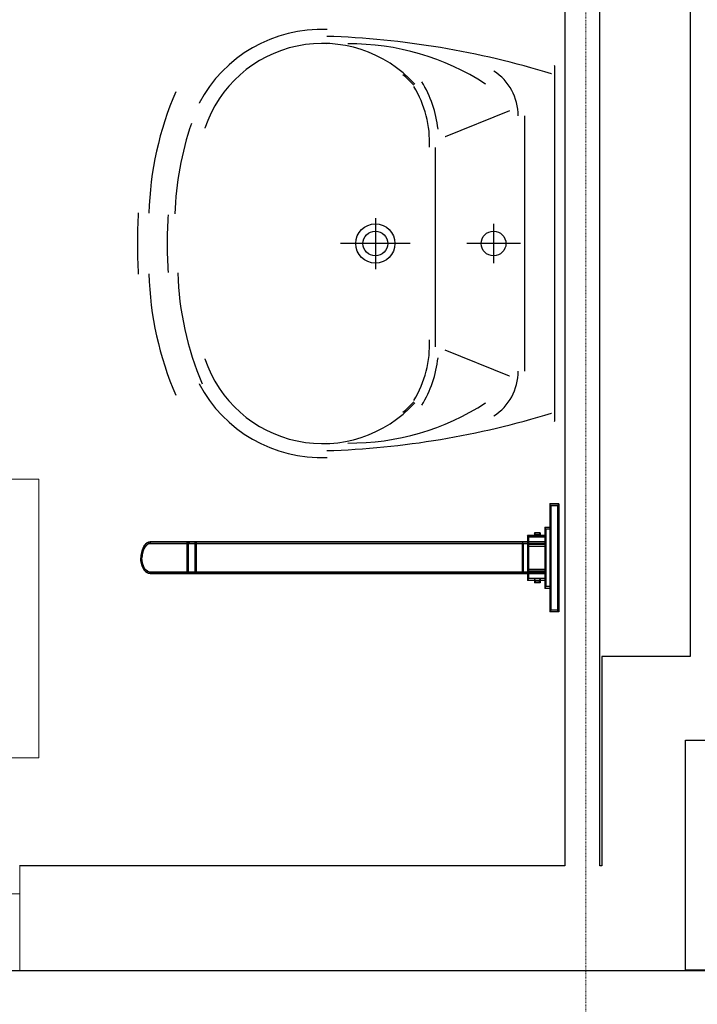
# Model space of a CAD drawing. Header units: millimetres. Extents: x -8838 to 31257, y -6224 to 3754.
# Tile 49 of 185: x -474 to -377, y -4408 to -4266. Entities that reach past the tile are written whole.
import ezdxf

# ---------------------------------------------------------------- set-up
doc = ezdxf.new("R2010")
doc.units = ezdxf.units.MM
doc.header["$LTSCALE"] = 10
doc.header["$MEASUREMENT"] = 0
for name, pattern in [('rzut 2 pietra$0$ArchiTECH.PC 1. Line Type', [0.004, 0.003, -0.001]), ('rzut 2 pietra$0$ArchiTECH.PC 5. Line Type', [0.0053, 0.003, -0.001, 0.0003, -0.001]), ('rzut 2 pietra$0$ArchiTECH.PC Solid Line Type', [0]), ('SUFIT_2 PIETRO$0$ArchiTECH.PC Solid Line Type', [0])]:
    doc.linetypes.add(name, pattern=pattern)
doc.layers.add('IS_ARCH', color=254, linetype='CONTINUOUS', lineweight=18)
for name, color, linetype in [('SUFIT_2 PIETRO$0$INWENTARYZACJA', 254, 'CONTINUOUS'), ('SUFIT_2 PIETRO$0$Layer79', 254, 'CONTINUOUS'), ('SUFIT_2 PIETRO$0$SUFIT NOWY 39', 254, 'CONTINUOUS')]:
    doc.layers.add(name, color=color, linetype=linetype)

msp = doc.modelspace()

# ---------------------------------------------------------------- linework, layer by layer
at = {"layer": 'IS_ARCH', "linetype": 'rzut 2 pietra$0$ArchiTECH.PC 5. Line Type'}
msp.add_line((-392.53, -3084.31), (-392.84, -6168.47), dxfattribs=at)
at = {"layer": 'IS_ARCH', "linetype": 'rzut 2 pietra$0$ArchiTECH.PC Solid Line Type'}
for p, q in [((-377.69, -4013.72), (-377.69, -4357.87)), ((-390.67, -4387.94), (-390.67, -4183.72)), ((-395.67, -4188.72), (-395.67, -4387.94)), ((-397.17, -4273.09), (-397.17, -4324.09)), ((-403.61, -4279.56), (-412.88, -4283.28)), ((-401.45, -4280.26), (-401.45, -4316.92)), ((-414.31, -4284.81), (-414.31, -4313.43)), ((-422.88, -4294.93), (-422.88, -4302.25)), ((-405.91, -4295.76), (-405.91, -4301.41)), ((-417.88, -4298.59), (-427.88, -4298.59)), ((-402.06, -4298.59), (-409.77, -4298.59)), ((-403.61, -4317.61), (-412.88, -4313.9)), ((-568.73, -4332.42), (-471.21, -4332.42)), ((-471.21, -4332.42), (-471.21, -4372.42)), ((-396.55, -4335.97), (-397.85, -4335.97)), ((-397.69, -4336.23), (-397.85, -4335.97)), ((-397.85, -4335.97), (-397.85, -4351.47)), ((-396.55, -4335.97), (-396.71, -4336.23)), ((-396.55, -4335.97), (-396.55, -4351.47)), ((-396.55, -4336.19), (-397.85, -4336.19)), ((-397.69, -4336.94), (-397.85, -4336.94)), ((-396.71, -4336.23), (-397.69, -4336.23)), ((-397.69, -4336.23), (-397.69, -4351.21)), ((-396.71, -4336.23), (-396.71, -4351.21)), ((-396.55, -4336.94), (-396.71, -4336.94)), ((-397.69, -4337.69), (-397.85, -4337.69)), ((-397.69, -4338.44), (-397.85, -4338.44)), ((-396.55, -4337.69), (-396.71, -4337.69)), ((-396.55, -4338.44), (-396.71, -4338.44)), ((-399.22, -4340.11), (-400.04, -4340.11)), ((-399.89, -4340.37), (-400.04, -4340.11)), ((-400.04, -4340.11), (-400.04, -4340.76)), ((-399.38, -4340.37), (-399.89, -4340.37)), ((-399.89, -4340.37), (-399.89, -4340.5)), ((-399.22, -4340.11), (-399.38, -4340.37)), ((-399.38, -4340.37), (-399.38, -4340.5)), ((-399.22, -4340.11), (-399.22, -4340.76)), ((-397.69, -4339.35), (-398.54, -4339.35)), ((-398.39, -4339.61), (-398.54, -4339.35)), ((-398.54, -4339.35), (-398.54, -4348.09)), ((-398.39, -4339.94), (-398.54, -4339.94)), ((-397.85, -4339.61), (-398.39, -4339.61)), ((-398.39, -4339.61), (-398.39, -4347.83)), ((-397.69, -4339.19), (-397.85, -4339.19)), ((-397.69, -4339.35), (-397.85, -4339.61)), ((-397.69, -4339.94), (-397.85, -4339.94)), ((-396.55, -4339.19), (-396.71, -4339.19)), ((-396.55, -4339.94), (-396.71, -4339.94)), ((-455.88, -4341.74), (-456.06, -4341.96)), ((-455.79, -4341.96), (-455.88, -4341.74)), ((-455.66, -4341.57), (-455.87, -4341.73)), ((-455.8, -4341.97), (-455.87, -4341.73)), ((-455.6, -4341.81), (-455.8, -4341.97)), ((-455.6, -4341.81), (-455.66, -4341.57)), ((-455.43, -4341.47), (-455.65, -4341.57)), ((-455.61, -4341.82), (-455.65, -4341.57)), ((-455.39, -4341.72), (-455.61, -4341.82)), ((-455.39, -4341.72), (-455.43, -4341.47)), ((-455.2, -4341.43), (-455.42, -4341.46)), ((-455.41, -4341.72), (-455.42, -4341.46)), ((-455.18, -4341.69), (-455.41, -4341.72)), ((-455.2, -4341.44), (-455.27, -4341.44)), ((-455.18, -4341.69), (-455.2, -4341.43)), ((-398.46, -4341.43), (-455.19, -4341.43)), ((-455.19, -4341.43), (-455.19, -4341.69)), ((-455.19, -4341.43), (-455.19, -4341.69)), ((-398.39, -4341.44), (-455.19, -4341.44)), ((-398.39, -4341.69), (-455.19, -4341.69)), ((-449.77, -4341.56), (-449.93, -4341.56)), ((-449.93, -4341.56), (-449.93, -4345.88)), ((-449.77, -4341.56), (-449.77, -4345.88)), ((-449.61, -4341.43), (-449.61, -4341.69)), ((-448.63, -4341.56), (-448.79, -4341.56)), ((-448.79, -4341.56), (-448.79, -4345.88)), ((-448.63, -4341.56), (-448.63, -4345.88)), ((-401.65, -4341.61), (-401.8, -4341.61)), ((-401.8, -4341.61), (-401.8, -4345.8)), ((-401.65, -4341.61), (-401.65, -4345.8)), ((-398.39, -4340.5), (-401.03, -4340.5)), ((-400.87, -4340.76), (-401.03, -4340.5)), ((-401.03, -4340.5), (-401.03, -4346.94)), ((-398.39, -4340.69), (-401.03, -4340.69)), ((-400.87, -4341.43), (-401.03, -4341.69)), ((-400.87, -4341.56), (-401.03, -4341.56)), ((-398.46, -4341.81), (-400.95, -4341.81)), ((-400.95, -4341.81), (-400.95, -4342.07)), ((-398.54, -4340.76), (-400.87, -4340.76)), ((-400.87, -4340.76), (-400.87, -4341.43)), ((-400.87, -4341.56), (-400.87, -4345.88)), ((-399.89, -4340.5), (-400.04, -4340.76)), ((-399.22, -4340.76), (-399.38, -4340.5)), ((-398.39, -4340.5), (-398.54, -4340.76)), ((-398.39, -4341.69), (-398.54, -4341.43)), ((-398.46, -4341.43), (-398.46, -4341.69)), ((-398.46, -4341.81), (-398.46, -4342.07)), ((-397.69, -4340.69), (-397.85, -4340.69)), ((-397.69, -4341.44), (-397.85, -4341.44)), ((-396.55, -4340.69), (-396.71, -4340.69)), ((-396.55, -4341.44), (-396.71, -4341.44)), ((-456.47, -4342.95), (-456.53, -4343.31)), ((-456.37, -4342.59), (-456.47, -4342.93)), ((-456.33, -4343.04), (-456.47, -4342.93)), ((-456.33, -4343.01), (-456.47, -4342.95)), ((-456.3, -4342.94), (-456.45, -4342.94)), ((-456.33, -4343.01), (-456.38, -4343.38)), ((-456.24, -4342.26), (-456.37, -4342.57)), ((-456.24, -4342.71), (-456.37, -4342.57)), ((-456.24, -4342.69), (-456.37, -4342.59)), ((-456.24, -4342.69), (-456.33, -4343.04)), ((-456.11, -4342.41), (-456.24, -4342.26)), ((-456.11, -4342.41), (-456.24, -4342.71)), ((-456.07, -4341.97), (-456.23, -4342.24)), ((-456.12, -4342.42), (-456.23, -4342.24)), ((-455.98, -4342.19), (-456.2, -4342.19)), ((-455.96, -4342.16), (-456.12, -4342.42)), ((-455.96, -4342.16), (-456.07, -4341.97)), ((-455.97, -4342.17), (-456.06, -4341.96)), ((-455.79, -4341.96), (-455.97, -4342.17)), ((-449.77, -4342.19), (-449.93, -4342.19)), ((-449.77, -4342.94), (-449.93, -4342.94)), ((-448.63, -4342.19), (-448.79, -4342.19)), ((-448.63, -4342.94), (-448.79, -4342.94)), ((-401.65, -4342.19), (-401.8, -4342.19)), ((-401.65, -4342.94), (-401.8, -4342.94)), ((-400.87, -4342.19), (-401.03, -4342.19)), ((-400.87, -4342.94), (-401.03, -4342.94)), ((-398.46, -4342.07), (-400.95, -4342.07)), ((-398.39, -4342.19), (-398.54, -4342.19)), ((-398.39, -4342.94), (-398.54, -4342.94)), ((-397.69, -4342.19), (-397.85, -4342.19)), ((-397.69, -4342.94), (-397.85, -4342.94)), ((-396.55, -4342.19), (-396.71, -4342.19)), ((-396.55, -4342.94), (-396.71, -4342.94)), ((-456.53, -4343.33), (-456.55, -4343.71)), ((-456.4, -4343.69), (-456.55, -4343.69)), ((-456.4, -4343.71), (-456.55, -4343.73)), ((-456.4, -4343.73), (-456.55, -4343.71)), ((-456.53, -4344.11), (-456.55, -4343.73)), ((-456.38, -4343.38), (-456.53, -4343.31)), ((-456.38, -4343.36), (-456.53, -4343.33)), ((-456.38, -4344.06), (-456.53, -4344.13)), ((-456.38, -4344.08), (-456.53, -4344.11)), ((-456.47, -4344.49), (-456.53, -4344.13)), ((-456.32, -4344.44), (-456.48, -4344.44)), ((-456.33, -4344.4), (-456.47, -4344.51)), ((-456.33, -4344.42), (-456.47, -4344.49)), ((-456.37, -4344.85), (-456.47, -4344.51)), ((-456.38, -4343.36), (-456.4, -4343.73)), ((-456.38, -4344.08), (-456.4, -4343.71)), ((-456.33, -4344.42), (-456.38, -4344.06)), ((-456.24, -4344.74), (-456.33, -4344.4)), ((-449.77, -4343.69), (-449.93, -4343.69)), ((-449.77, -4344.44), (-449.93, -4344.44)), ((-448.63, -4343.69), (-448.79, -4343.69)), ((-448.63, -4344.44), (-448.79, -4344.44)), ((-401.65, -4343.69), (-401.8, -4343.69)), ((-401.65, -4344.44), (-401.8, -4344.44)), ((-400.87, -4343.69), (-401.03, -4343.69)), ((-400.87, -4344.44), (-401.03, -4344.44)), ((-398.39, -4343.69), (-398.54, -4343.69)), ((-398.39, -4344.44), (-398.54, -4344.44)), ((-397.69, -4343.69), (-397.85, -4343.69)), ((-397.69, -4344.44), (-397.85, -4344.44)), ((-396.55, -4343.69), (-396.71, -4343.69)), ((-396.55, -4344.44), (-396.71, -4344.44)), ((-456.24, -4344.72), (-456.37, -4344.87)), ((-456.24, -4344.74), (-456.37, -4344.85)), ((-456.24, -4345.18), (-456.37, -4344.87)), ((-456.11, -4345.03), (-456.24, -4344.72)), ((-456.11, -4345.03), (-456.24, -4345.18)), ((-456.12, -4345.02), (-456.23, -4345.2)), ((-456.02, -4345.19), (-456.23, -4345.19)), ((-456.07, -4345.46), (-456.23, -4345.2)), ((-455.96, -4345.28), (-456.12, -4345.02)), ((-455.96, -4345.28), (-456.07, -4345.46)), ((-455.97, -4345.27), (-456.06, -4345.48)), ((-455.88, -4345.69), (-456.06, -4345.48)), ((-455.79, -4345.48), (-455.97, -4345.27)), ((-455.79, -4345.48), (-455.88, -4345.69)), ((-455.8, -4345.47), (-455.87, -4345.71)), ((-455.66, -4345.87), (-455.87, -4345.71)), ((-455.6, -4345.63), (-455.8, -4345.47)), ((-455.6, -4345.63), (-455.66, -4345.87)), ((-455.61, -4345.62), (-455.65, -4345.87)), ((-455.43, -4345.97), (-455.65, -4345.87)), ((-455.39, -4345.72), (-455.61, -4345.62)), ((-455.43, -4345.94), (-455.49, -4345.94)), ((-455.39, -4345.72), (-455.43, -4345.97)), ((-455.41, -4345.72), (-455.42, -4345.97)), ((-455.19, -4345.94), (-455.42, -4345.94)), ((-455.2, -4346.01), (-455.42, -4345.97)), ((-455.18, -4345.75), (-455.41, -4345.72)), ((-455.18, -4345.75), (-455.2, -4346.01)), ((-398.39, -4345.75), (-455.19, -4345.75)), ((-455.19, -4345.75), (-455.19, -4346.01)), ((-398.39, -4345.94), (-455.19, -4345.94)), ((-398.46, -4346.01), (-455.19, -4346.01)), ((-449.77, -4345.19), (-449.93, -4345.19)), ((-449.77, -4345.88), (-449.93, -4345.88)), ((-449.61, -4345.75), (-449.61, -4346.01)), ((-448.63, -4345.19), (-448.79, -4345.19)), ((-448.63, -4345.88), (-448.79, -4345.88)), ((-401.65, -4345.19), (-401.8, -4345.19)), ((-401.65, -4345.8), (-401.8, -4345.8)), ((-400.87, -4345.19), (-401.03, -4345.19)), ((-400.87, -4346.01), (-401.03, -4345.75)), ((-400.87, -4345.88), (-401.03, -4345.88)), ((-398.46, -4345.37), (-400.95, -4345.37)), ((-400.95, -4345.37), (-400.95, -4345.63)), ((-398.46, -4345.63), (-400.95, -4345.63)), ((-400.87, -4346.01), (-400.87, -4346.68)), ((-398.39, -4345.19), (-398.54, -4345.19)), ((-398.39, -4345.75), (-398.54, -4346.01)), ((-398.46, -4345.37), (-398.46, -4345.63)), ((-398.46, -4345.75), (-398.46, -4346.01)), ((-397.69, -4345.19), (-397.85, -4345.19)), ((-397.69, -4345.94), (-397.85, -4345.94)), ((-396.55, -4345.19), (-396.71, -4345.19)), ((-396.55, -4345.94), (-396.71, -4345.94)), ((-400.87, -4346.68), (-401.03, -4346.94)), ((-398.39, -4346.69), (-401.03, -4346.69)), ((-398.39, -4346.94), (-401.03, -4346.94)), ((-398.54, -4346.68), (-400.87, -4346.68)), ((-399.89, -4346.94), (-400.04, -4346.68)), ((-400.04, -4346.68), (-400.04, -4347.32)), ((-399.89, -4347.07), (-400.04, -4347.32)), ((-399.22, -4347.32), (-400.04, -4347.32)), ((-399.89, -4346.94), (-399.89, -4347.07)), ((-399.38, -4347.07), (-399.89, -4347.07)), ((-399.22, -4346.68), (-399.38, -4346.94)), ((-399.38, -4346.94), (-399.38, -4347.07)), ((-399.22, -4347.32), (-399.38, -4347.07)), ((-399.22, -4346.68), (-399.22, -4347.32)), ((-398.39, -4346.94), (-398.54, -4346.68)), ((-398.39, -4347.44), (-398.54, -4347.44)), ((-397.69, -4346.69), (-397.85, -4346.69)), ((-397.69, -4347.44), (-397.85, -4347.44)), ((-396.55, -4346.69), (-396.71, -4346.69)), ((-396.55, -4347.44), (-396.71, -4347.44)), ((-398.39, -4347.83), (-398.54, -4348.09)), ((-397.69, -4348.09), (-398.54, -4348.09)), ((-397.85, -4347.83), (-398.39, -4347.83)), ((-397.69, -4348.09), (-397.85, -4347.83)), ((-397.69, -4348.19), (-397.85, -4348.19)), ((-396.55, -4348.19), (-396.71, -4348.19)), ((-397.69, -4348.94), (-397.85, -4348.94)), ((-397.69, -4349.69), (-397.85, -4349.69)), ((-396.55, -4348.94), (-396.71, -4348.94)), ((-396.55, -4349.69), (-396.71, -4349.69)), ((-397.69, -4350.44), (-397.85, -4350.44)), ((-397.69, -4351.19), (-397.85, -4351.19)), ((-397.69, -4351.21), (-397.85, -4351.47)), ((-396.55, -4351.47), (-397.85, -4351.47)), ((-396.71, -4351.21), (-397.69, -4351.21)), ((-396.55, -4350.44), (-396.71, -4350.44)), ((-396.55, -4351.19), (-396.71, -4351.19)), ((-396.55, -4351.47), (-396.71, -4351.21)), ((-390.37, -4357.87), (-390.37, -4387.94)), ((-377.69, -4357.87), (-390.37, -4357.87)), ((-378.37, -4402.94), (-378.37, -4369.87)), ((-378.37, -4369.87), (-288.31, -4369.87)), ((-471.21, -4372.42), (-568.73, -4372.42)), ((-395.67, -4387.94), (-473.92, -4387.94)), ((-473.92, -4387.94), (-473.92, -4391.94)), ((-390.37, -4387.94), (-390.67, -4387.94)), ((-473.92, -4391.94), (-478.92, -4391.94)), ((-473.92, -4391.94), (-473.92, -4399.94)), ((-473.92, -4399.94), (-473.92, -4402.94)), ((-473.92, -4402.94), (-378.37, -4402.94)), ((-378.37, -4402.83), (-287.66, -4402.84))]:
    msp.add_line(p, q, dxfattribs=at)
at = {"layer": 'IS_ARCH', "linetype": 'rzut 2 pietra$0$ArchiTECH.PC 1. Line Type'}
msp.add_line((-573.92, -4402.94), (-473.92, -4402.94), dxfattribs=at)
at = {"layer": 'IS_ARCH', "linetype": 'rzut 2 pietra$0$ArchiTECH.PC Solid Line Type'}
for centre, radius, start, end in [((-430.61, -4287.75), 19.89, 87.6944, 152.0861), ((-433.82, -4392.12), 123.33, 72.9147, 88.1594), ((-430.45, -4287.72), 17.85, 42.1624, 161.3705), ((-429.9, -4270.04), 0.0523, 267.6944, 268.1594), ((-426.55, -4305.73), 35.8, 57.026, 90.4575), ((-410.03, -4280.26), 7.66, 0, 57.026), ((-397.24, -4273.09), 0.0624, 0, 72.9147), ((-430.45, -4287.72), 17.64, 42.1624, 49.2386), ((-430.35, -4284.02), 16.57, 6.3992, 31.5064), ((-407.35, -4295.74), 48.08, 156.796, 178.1965), ((-430.35, -4284.02), 15.25, 357.1834, 31.5064), ((-407.35, -4295.74), 44.34, 161.0657, 178.1965), ((-385.73, -4298.59), 71.32, 176.46, 183.54), ((-385.73, -4298.59), 67.04, 176.46, 183.54), ((-407.35, -4301.43), 48.08, 181.8035, 203.204), ((-407.35, -4301.43), 43.93, 181.8035, 203.204), ((-430.35, -4313.15), 15.25, 328.4936, 2.8166), ((-430.45, -4309.46), 17.85, 198.6295, 317.8376), ((-430.35, -4313.15), 16.57, 328.4936, 353.6008), ((-410.03, -4316.92), 7.66, 302.974, 0), ((-430.61, -4309.43), 19.89, 207.9139, 272.3056), ((-426.55, -4291.44), 35.8, 269.5425, 302.974), ((-430.45, -4309.46), 17.64, 310.7614, 317.8376), ((-433.82, -4205.06), 123.33, 271.8406, 287.0853), ((-397.24, -4324.09), 0.0624, 287.0853, 0), ((-429.9, -4327.13), 0.0523, 91.8406, 92.3056)]:
    msp.add_arc(centre, radius, start, end, dxfattribs=at)
at = {"layer": 'SUFIT_2 PIETRO$0$INWENTARYZACJA', "linetype": 'SUFIT_2 PIETRO$0$ArchiTECH.PC Solid Line Type'}
for p, q in [((-377.69, -4013.72), (-377.69, -4357.87)), ((-390.67, -4387.94), (-390.67, -4183.72)), ((-395.67, -4188.72), (-395.67, -4387.94)), ((-397.17, -4273.09), (-397.17, -4324.09)), ((-403.61, -4279.56), (-412.88, -4283.28)), ((-401.45, -4280.26), (-401.45, -4316.92)), ((-414.31, -4284.81), (-414.31, -4313.43)), ((-422.88, -4294.93), (-422.88, -4302.25)), ((-405.91, -4295.76), (-405.91, -4301.41)), ((-417.88, -4298.59), (-427.88, -4298.59)), ((-402.06, -4298.59), (-409.77, -4298.59)), ((-403.61, -4317.61), (-412.88, -4313.9)), ((-396.55, -4335.97), (-397.85, -4335.97)), ((-397.69, -4336.23), (-397.85, -4335.97)), ((-397.85, -4335.97), (-397.85, -4351.47)), ((-396.55, -4335.97), (-396.71, -4336.23)), ((-396.55, -4335.97), (-396.55, -4351.47)), ((-396.55, -4336.19), (-397.85, -4336.19)), ((-397.69, -4336.94), (-397.85, -4336.94)), ((-396.71, -4336.23), (-397.69, -4336.23)), ((-397.69, -4336.23), (-397.69, -4351.21)), ((-396.71, -4336.23), (-396.71, -4351.21)), ((-396.55, -4336.94), (-396.71, -4336.94)), ((-397.69, -4337.69), (-397.85, -4337.69)), ((-397.69, -4338.44), (-397.85, -4338.44)), ((-396.55, -4337.69), (-396.71, -4337.69)), ((-396.55, -4338.44), (-396.71, -4338.44)), ((-399.22, -4340.11), (-400.04, -4340.11)), ((-399.89, -4340.37), (-400.04, -4340.11)), ((-400.04, -4340.11), (-400.04, -4340.76)), ((-399.38, -4340.37), (-399.89, -4340.37)), ((-399.89, -4340.37), (-399.89, -4340.5)), ((-399.22, -4340.11), (-399.38, -4340.37)), ((-399.38, -4340.37), (-399.38, -4340.5)), ((-399.22, -4340.11), (-399.22, -4340.76)), ((-397.69, -4339.35), (-398.54, -4339.35)), ((-398.39, -4339.61), (-398.54, -4339.35)), ((-398.54, -4339.35), (-398.54, -4348.09)), ((-398.39, -4339.94), (-398.54, -4339.94)), ((-397.85, -4339.61), (-398.39, -4339.61)), ((-398.39, -4339.61), (-398.39, -4347.83)), ((-397.69, -4339.19), (-397.85, -4339.19)), ((-397.69, -4339.35), (-397.85, -4339.61)), ((-397.69, -4339.94), (-397.85, -4339.94)), ((-396.55, -4339.19), (-396.71, -4339.19)), ((-396.55, -4339.94), (-396.71, -4339.94)), ((-455.88, -4341.74), (-456.06, -4341.96)), ((-455.79, -4341.96), (-455.88, -4341.74)), ((-455.66, -4341.57), (-455.87, -4341.73)), ((-455.8, -4341.97), (-455.87, -4341.73)), ((-455.6, -4341.81), (-455.8, -4341.97)), ((-455.6, -4341.81), (-455.66, -4341.57)), ((-455.43, -4341.47), (-455.65, -4341.57)), ((-455.61, -4341.82), (-455.65, -4341.57)), ((-455.39, -4341.72), (-455.61, -4341.82)), ((-455.39, -4341.72), (-455.43, -4341.47)), ((-455.2, -4341.43), (-455.42, -4341.46)), ((-455.41, -4341.72), (-455.42, -4341.46)), ((-455.18, -4341.69), (-455.41, -4341.72)), ((-455.2, -4341.44), (-455.27, -4341.44)), ((-455.18, -4341.69), (-455.2, -4341.43)), ((-398.46, -4341.43), (-455.19, -4341.43)), ((-455.19, -4341.43), (-455.19, -4341.69)), ((-455.19, -4341.43), (-455.19, -4341.69)), ((-398.39, -4341.44), (-455.19, -4341.44)), ((-398.39, -4341.69), (-455.19, -4341.69)), ((-449.77, -4341.56), (-449.93, -4341.56)), ((-449.93, -4341.56), (-449.93, -4345.88)), ((-449.77, -4341.56), (-449.77, -4345.88)), ((-449.61, -4341.43), (-449.61, -4341.69)), ((-448.63, -4341.56), (-448.79, -4341.56)), ((-448.79, -4341.56), (-448.79, -4345.88)), ((-448.63, -4341.56), (-448.63, -4345.88)), ((-401.65, -4341.61), (-401.8, -4341.61)), ((-401.8, -4341.61), (-401.8, -4345.8)), ((-401.65, -4341.61), (-401.65, -4345.8)), ((-398.39, -4340.5), (-401.03, -4340.5)), ((-400.87, -4340.76), (-401.03, -4340.5)), ((-401.03, -4340.5), (-401.03, -4346.94)), ((-398.39, -4340.69), (-401.03, -4340.69)), ((-400.87, -4341.43), (-401.03, -4341.69)), ((-400.87, -4341.56), (-401.03, -4341.56)), ((-398.46, -4341.81), (-400.95, -4341.81)), ((-400.95, -4341.81), (-400.95, -4342.07)), ((-398.54, -4340.76), (-400.87, -4340.76)), ((-400.87, -4340.76), (-400.87, -4341.43)), ((-400.87, -4341.56), (-400.87, -4345.88)), ((-399.89, -4340.5), (-400.04, -4340.76)), ((-399.22, -4340.76), (-399.38, -4340.5)), ((-398.39, -4340.5), (-398.54, -4340.76)), ((-398.39, -4341.69), (-398.54, -4341.43)), ((-398.46, -4341.43), (-398.46, -4341.69)), ((-398.46, -4341.81), (-398.46, -4342.07)), ((-397.69, -4340.69), (-397.85, -4340.69)), ((-397.69, -4341.44), (-397.85, -4341.44)), ((-396.55, -4340.69), (-396.71, -4340.69)), ((-396.55, -4341.44), (-396.71, -4341.44)), ((-456.47, -4342.95), (-456.53, -4343.31)), ((-456.37, -4342.59), (-456.47, -4342.93)), ((-456.33, -4343.04), (-456.47, -4342.93)), ((-456.33, -4343.01), (-456.47, -4342.95)), ((-456.3, -4342.94), (-456.45, -4342.94)), ((-456.33, -4343.01), (-456.38, -4343.38)), ((-456.24, -4342.26), (-456.37, -4342.57)), ((-456.24, -4342.71), (-456.37, -4342.57)), ((-456.24, -4342.69), (-456.37, -4342.59)), ((-456.24, -4342.69), (-456.33, -4343.04)), ((-456.11, -4342.41), (-456.24, -4342.26)), ((-456.11, -4342.41), (-456.24, -4342.71)), ((-456.07, -4341.97), (-456.23, -4342.24)), ((-456.12, -4342.42), (-456.23, -4342.24)), ((-455.98, -4342.19), (-456.2, -4342.19)), ((-455.96, -4342.16), (-456.12, -4342.42)), ((-455.96, -4342.16), (-456.07, -4341.97)), ((-455.97, -4342.17), (-456.06, -4341.96)), ((-455.79, -4341.96), (-455.97, -4342.17)), ((-449.77, -4342.19), (-449.93, -4342.19)), ((-449.77, -4342.94), (-449.93, -4342.94)), ((-448.63, -4342.19), (-448.79, -4342.19)), ((-448.63, -4342.94), (-448.79, -4342.94)), ((-401.65, -4342.19), (-401.8, -4342.19)), ((-401.65, -4342.94), (-401.8, -4342.94)), ((-400.87, -4342.19), (-401.03, -4342.19)), ((-400.87, -4342.94), (-401.03, -4342.94)), ((-398.46, -4342.07), (-400.95, -4342.07)), ((-398.39, -4342.19), (-398.54, -4342.19)), ((-398.39, -4342.94), (-398.54, -4342.94)), ((-397.69, -4342.19), (-397.85, -4342.19)), ((-397.69, -4342.94), (-397.85, -4342.94)), ((-396.55, -4342.19), (-396.71, -4342.19)), ((-396.55, -4342.94), (-396.71, -4342.94)), ((-456.53, -4343.33), (-456.55, -4343.71)), ((-456.4, -4343.69), (-456.55, -4343.69)), ((-456.4, -4343.71), (-456.55, -4343.73)), ((-456.4, -4343.73), (-456.55, -4343.71)), ((-456.53, -4344.11), (-456.55, -4343.73)), ((-456.38, -4343.38), (-456.53, -4343.31)), ((-456.38, -4343.36), (-456.53, -4343.33)), ((-456.38, -4344.06), (-456.53, -4344.13)), ((-456.38, -4344.08), (-456.53, -4344.11)), ((-456.47, -4344.49), (-456.53, -4344.13)), ((-456.32, -4344.44), (-456.48, -4344.44)), ((-456.33, -4344.4), (-456.47, -4344.51)), ((-456.33, -4344.42), (-456.47, -4344.49)), ((-456.37, -4344.85), (-456.47, -4344.51)), ((-456.38, -4343.36), (-456.4, -4343.73)), ((-456.38, -4344.08), (-456.4, -4343.71)), ((-456.33, -4344.42), (-456.38, -4344.06)), ((-456.24, -4344.74), (-456.33, -4344.4)), ((-449.77, -4343.69), (-449.93, -4343.69)), ((-449.77, -4344.44), (-449.93, -4344.44)), ((-448.63, -4343.69), (-448.79, -4343.69)), ((-448.63, -4344.44), (-448.79, -4344.44)), ((-401.65, -4343.69), (-401.8, -4343.69)), ((-401.65, -4344.44), (-401.8, -4344.44)), ((-400.87, -4343.69), (-401.03, -4343.69)), ((-400.87, -4344.44), (-401.03, -4344.44)), ((-398.39, -4343.69), (-398.54, -4343.69)), ((-398.39, -4344.44), (-398.54, -4344.44)), ((-397.69, -4343.69), (-397.85, -4343.69)), ((-397.69, -4344.44), (-397.85, -4344.44)), ((-396.55, -4343.69), (-396.71, -4343.69)), ((-396.55, -4344.44), (-396.71, -4344.44)), ((-456.24, -4344.72), (-456.37, -4344.87)), ((-456.24, -4344.74), (-456.37, -4344.85)), ((-456.24, -4345.18), (-456.37, -4344.87)), ((-456.11, -4345.03), (-456.24, -4344.72)), ((-456.11, -4345.03), (-456.24, -4345.18)), ((-456.12, -4345.02), (-456.23, -4345.2)), ((-456.02, -4345.19), (-456.23, -4345.19)), ((-456.07, -4345.46), (-456.23, -4345.2)), ((-455.96, -4345.28), (-456.12, -4345.02)), ((-455.96, -4345.28), (-456.07, -4345.46)), ((-455.97, -4345.27), (-456.06, -4345.48)), ((-455.88, -4345.69), (-456.06, -4345.48)), ((-455.79, -4345.48), (-455.97, -4345.27)), ((-455.79, -4345.48), (-455.88, -4345.69)), ((-455.8, -4345.47), (-455.87, -4345.71)), ((-455.66, -4345.87), (-455.87, -4345.71)), ((-455.6, -4345.63), (-455.8, -4345.47)), ((-455.6, -4345.63), (-455.66, -4345.87)), ((-455.61, -4345.62), (-455.65, -4345.87)), ((-455.43, -4345.97), (-455.65, -4345.87)), ((-455.39, -4345.72), (-455.61, -4345.62)), ((-455.43, -4345.94), (-455.49, -4345.94)), ((-455.39, -4345.72), (-455.43, -4345.97)), ((-455.41, -4345.72), (-455.42, -4345.97)), ((-455.19, -4345.94), (-455.42, -4345.94)), ((-455.2, -4346.01), (-455.42, -4345.97)), ((-455.18, -4345.75), (-455.41, -4345.72)), ((-455.18, -4345.75), (-455.2, -4346.01)), ((-398.39, -4345.75), (-455.19, -4345.75)), ((-455.19, -4345.75), (-455.19, -4346.01)), ((-398.39, -4345.94), (-455.19, -4345.94)), ((-398.46, -4346.01), (-455.19, -4346.01)), ((-449.77, -4345.19), (-449.93, -4345.19)), ((-449.77, -4345.88), (-449.93, -4345.88)), ((-449.61, -4345.75), (-449.61, -4346.01)), ((-448.63, -4345.19), (-448.79, -4345.19)), ((-448.63, -4345.88), (-448.79, -4345.88)), ((-401.65, -4345.19), (-401.8, -4345.19)), ((-401.65, -4345.8), (-401.8, -4345.8)), ((-400.87, -4345.19), (-401.03, -4345.19)), ((-400.87, -4346.01), (-401.03, -4345.75)), ((-400.87, -4345.88), (-401.03, -4345.88)), ((-398.46, -4345.37), (-400.95, -4345.37)), ((-400.95, -4345.37), (-400.95, -4345.63)), ((-398.46, -4345.63), (-400.95, -4345.63)), ((-400.87, -4346.01), (-400.87, -4346.68)), ((-398.39, -4345.19), (-398.54, -4345.19)), ((-398.39, -4345.75), (-398.54, -4346.01)), ((-398.46, -4345.37), (-398.46, -4345.63)), ((-398.46, -4345.75), (-398.46, -4346.01)), ((-397.69, -4345.19), (-397.85, -4345.19)), ((-397.69, -4345.94), (-397.85, -4345.94)), ((-396.55, -4345.19), (-396.71, -4345.19)), ((-396.55, -4345.94), (-396.71, -4345.94)), ((-400.87, -4346.68), (-401.03, -4346.94)), ((-398.39, -4346.69), (-401.03, -4346.69)), ((-398.39, -4346.94), (-401.03, -4346.94)), ((-398.54, -4346.68), (-400.87, -4346.68)), ((-399.89, -4346.94), (-400.04, -4346.68)), ((-400.04, -4346.68), (-400.04, -4347.32)), ((-399.89, -4347.07), (-400.04, -4347.32)), ((-399.22, -4347.32), (-400.04, -4347.32)), ((-399.89, -4346.94), (-399.89, -4347.07)), ((-399.38, -4347.07), (-399.89, -4347.07)), ((-399.22, -4346.68), (-399.38, -4346.94)), ((-399.38, -4346.94), (-399.38, -4347.07)), ((-399.22, -4347.32), (-399.38, -4347.07)), ((-399.22, -4346.68), (-399.22, -4347.32)), ((-398.39, -4346.94), (-398.54, -4346.68)), ((-398.39, -4347.44), (-398.54, -4347.44)), ((-397.69, -4346.69), (-397.85, -4346.69)), ((-397.69, -4347.44), (-397.85, -4347.44)), ((-396.55, -4346.69), (-396.71, -4346.69)), ((-396.55, -4347.44), (-396.71, -4347.44)), ((-398.39, -4347.83), (-398.54, -4348.09)), ((-397.69, -4348.09), (-398.54, -4348.09)), ((-397.85, -4347.83), (-398.39, -4347.83)), ((-397.69, -4348.09), (-397.85, -4347.83)), ((-397.69, -4348.19), (-397.85, -4348.19)), ((-396.55, -4348.19), (-396.71, -4348.19)), ((-397.69, -4348.94), (-397.85, -4348.94)), ((-397.69, -4349.69), (-397.85, -4349.69)), ((-396.55, -4348.94), (-396.71, -4348.94)), ((-396.55, -4349.69), (-396.71, -4349.69)), ((-397.69, -4350.44), (-397.85, -4350.44)), ((-397.69, -4351.19), (-397.85, -4351.19)), ((-397.69, -4351.21), (-397.85, -4351.47)), ((-396.55, -4351.47), (-397.85, -4351.47)), ((-396.71, -4351.21), (-397.69, -4351.21)), ((-396.55, -4350.44), (-396.71, -4350.44)), ((-396.55, -4351.19), (-396.71, -4351.19)), ((-396.55, -4351.47), (-396.71, -4351.21)), ((-390.37, -4357.87), (-390.37, -4387.94)), ((-377.69, -4357.87), (-390.37, -4357.87)), ((-378.37, -4402.94), (-378.37, -4369.87)), ((-378.37, -4369.87), (-288.31, -4369.87)), ((-395.67, -4387.94), (-473.95, -4387.94)), ((-390.37, -4387.94), (-390.67, -4387.94)), ((-473.95, -4402.94), (-378.37, -4402.94))]:
    msp.add_line(p, q, dxfattribs=at)
for centre, radius in [((-422.88, -4298.59), 2.82), ((-422.88, -4298.59), 1.78), ((-405.91, -4298.59), 1.78)]:
    msp.add_circle(centre, radius, dxfattribs=at)
for centre, radius, start, end in [((-430.61, -4287.75), 19.89, 87.6944, 152.0861), ((-433.82, -4392.12), 123.33, 72.9147, 88.1594), ((-430.45, -4287.72), 17.85, 42.1624, 161.3705), ((-429.9, -4270.04), 0.0523, 267.6944, 268.1594), ((-426.55, -4305.73), 35.8, 57.026, 90.4575), ((-410.03, -4280.26), 7.66, 0, 57.026), ((-397.24, -4273.09), 0.0624, 0, 72.9147), ((-430.45, -4287.72), 17.64, 42.1624, 49.2386), ((-430.35, -4284.02), 16.57, 6.3992, 31.5064), ((-407.35, -4295.74), 48.08, 156.796, 178.1965), ((-430.35, -4284.02), 15.25, 357.1834, 31.5064), ((-407.35, -4295.74), 44.34, 161.0657, 178.1965), ((-385.73, -4298.59), 71.32, 176.46, 183.54), ((-385.73, -4298.59), 67.04, 176.46, 183.54), ((-407.35, -4301.43), 48.08, 181.8035, 203.204), ((-407.35, -4301.43), 43.93, 181.8035, 203.204), ((-430.35, -4313.15), 15.25, 328.4936, 2.8166), ((-430.45, -4309.46), 17.85, 198.6295, 317.8376), ((-430.35, -4313.15), 16.57, 328.4936, 353.6008), ((-410.03, -4316.92), 7.66, 302.974, 0), ((-430.61, -4309.43), 19.89, 207.9139, 272.3056), ((-426.55, -4291.44), 35.8, 269.5425, 302.974), ((-430.45, -4309.46), 17.64, 310.7614, 317.8376), ((-433.82, -4205.06), 123.33, 271.8406, 287.0853), ((-397.24, -4324.09), 0.0624, 287.0853, 0), ((-429.9, -4327.13), 0.0523, 91.8406, 92.3056)]:
    msp.add_arc(centre, radius, start, end, dxfattribs=at)
at = {"layer": 'SUFIT_2 PIETRO$0$Layer79', "linetype": 'SUFIT_2 PIETRO$0$ArchiTECH.PC Solid Line Type'}
msp.add_line((-378.37, -4402.83), (-287.66, -4402.84), dxfattribs=at)
at = {"layer": 'SUFIT_2 PIETRO$0$SUFIT NOWY 39', "linetype": 'SUFIT_2 PIETRO$0$ArchiTECH.PC Solid Line Type'}
msp.add_line((-1084.54, -4402.94), (728.54, -4402.94), dxfattribs=at)

doc.saveas('drawing.dxf')
